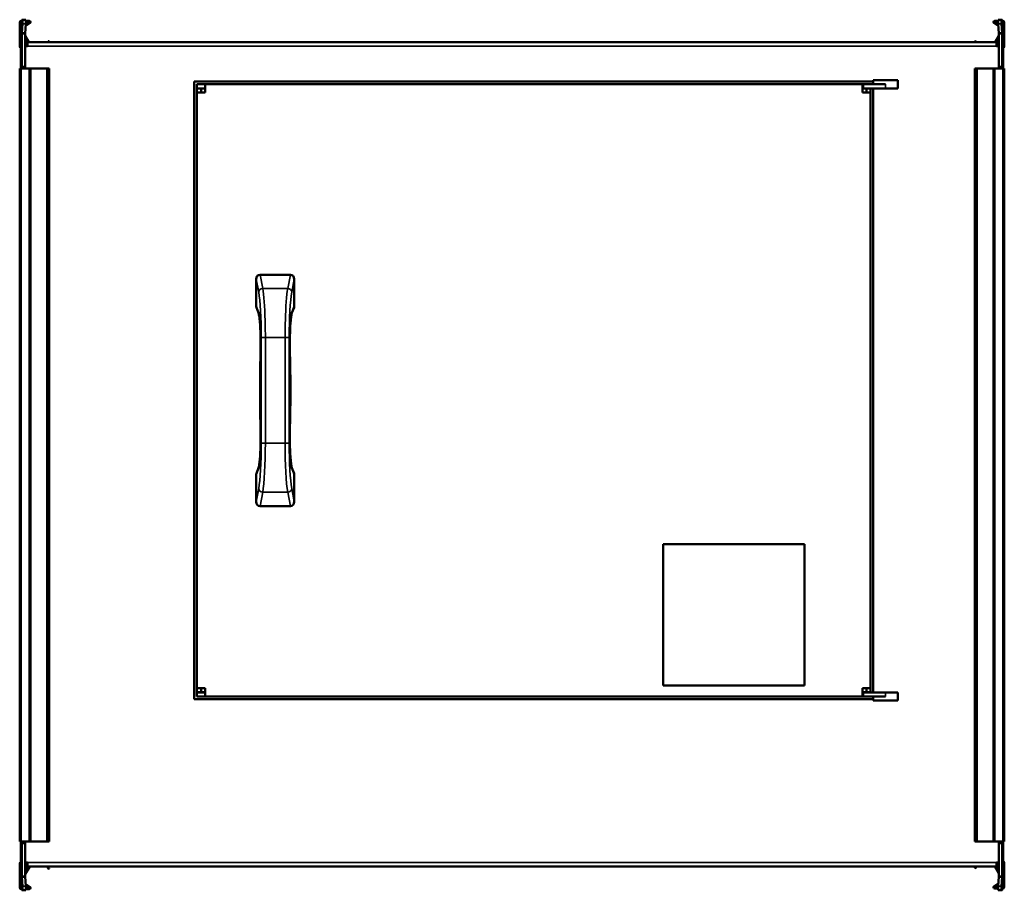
# Model space of a CAD drawing. Header units: millimetres. Extents: x 268 to 992, y 126 to 765.
import ezdxf

# ---------------------------------------------------------------- set-up
doc = ezdxf.new("R2010")
doc.units = ezdxf.units.MM
doc.header["$LTSCALE"] = 3
doc.layers.add('Widoczne (ISO)', color=7, linetype='Continuous', lineweight=50)
doc.layers.add('Widoczne wąskie (ISO)', color=7, linetype='Continuous', lineweight=35)

msp = doc.modelspace()

# ---------------------------------------------------------------- linework, layer by layer
at = {"layer": 'Widoczne (ISO)'}
for p, q in [((268.2, 745.7), (268.2, 763.5)), ((269, 751.9), (269, 763.9)), ((269, 763.9), (269.3, 763.9)), ((269.8, 763.9), (269.3, 763.9)), ((269.4, 764.7), (269.8, 764.7)), ((269.8, 755.33), (269.8, 765.4)), ((269.81, 765.49), (270.24, 765.47)), ((270.24, 762.47), (269.81, 755.56)), ((270.24, 765.47), (272.73, 765.32)), ((271.42, 765.4), (272.3, 765.4)), ((272.3, 755.41), (272.73, 762.32)), ((275.7, 762.83), (272.65, 761.07)), ((272.71, 762.03), (275.3, 763.53)), ((272.8, 764.7), (275.2, 764.7)), ((275.2, 763.9), (272.8, 763.9)), ((984.3, 762.83), (987.35, 761.07)), ((987.29, 762.03), (984.7, 763.53)), ((987.2, 764.7), (984.8, 764.7)), ((984.8, 763.9), (987.2, 763.9)), ((989.76, 765.47), (987.27, 765.32)), ((987.27, 762.32), (987.7, 755.41)), ((987.7, 765.4), (988.58, 765.4)), ((989.76, 765.47), (990.19, 765.49)), ((990.19, 755.56), (989.76, 762.47)), ((990.2, 765.4), (990.2, 755.33)), ((990.6, 764.7), (990.2, 764.7)), ((990.7, 763.9), (990.2, 763.9)), ((991, 763.9), (990.7, 763.9)), ((991, 763.9), (991, 751.9)), ((991.8, 745.7), (991.8, 763.5)), ((269.8, 755.33), (269.8, 731.1)), ((271.2, 755.33), (269.8, 755.33)), ((269.81, 755.56), (271.2, 755.47)), ((271.2, 755.47), (272.3, 755.41)), ((272.3, 755.33), (271.2, 755.33)), ((272.3, 731.11), (272.3, 755.33)), ((272.33, 753.56), (274.96, 749)), ((987.67, 753.56), (985.04, 749)), ((987.7, 755.41), (988.8, 755.47)), ((988.8, 755.33), (987.7, 755.33)), ((987.7, 755.33), (987.7, 731.11)), ((988.8, 755.47), (990.19, 755.56)), ((990.2, 755.33), (988.8, 755.33)), ((990.2, 731.1), (990.2, 755.33)), ((269, 751.4), (269, 751.9)), ((269, 748.34), (269, 751.4)), ((269, 751.4), (269.3, 751.4)), ((269.06, 748.32), (269, 748.34)), ((269, 747.1), (269, 746.5)), ((269.07, 746.5), (269, 746.5)), ((269, 745.5), (269, 746.5)), ((269.07, 745.5), (269, 745.5)), ((269.06, 748.29), (269.06, 748.29)), ((269.72, 751.17), (269.8, 751.39)), ((269.72, 745.5), (269.72, 745.5)), ((274.04, 749), (272.3, 752.01)), ((272.3, 748.9), (273.4, 748.9)), ((273.4, 747.3), (272.3, 747.3)), ((274, 746.5), (272.3, 746.5)), ((274, 746), (274, 749)), ((274, 749), (986, 749)), ((288.87, 749), (289.18, 749.53)), ((289.45, 749.6), (289.8, 749.4)), ((289.87, 749.13), (289.8, 749)), ((970.13, 749.13), (970.2, 749)), ((970.55, 749.6), (970.2, 749.4)), ((971.13, 749), (970.82, 749.53)), ((985.96, 749), (987.7, 752.01)), ((986, 749), (986, 746)), ((987.7, 746.5), (986, 746.5)), ((987.7, 748.9), (986.6, 748.9)), ((986.6, 747.3), (987.7, 747.3)), ((990.28, 751.17), (990.2, 751.39)), ((990.29, 747.3), (990.29, 747.3)), ((991, 751.4), (990.7, 751.4)), ((991, 746.5), (990.93, 746.5)), ((991, 745.5), (990.93, 745.5)), ((991, 748.34), (990.94, 748.32)), ((990.94, 748.29), (990.94, 748.29)), ((991, 751.9), (991, 751.4)), ((991, 751.4), (991, 748.34)), ((991, 747.1), (991, 746.5)), ((991, 745.5), (991, 746.5)), ((269, 744.5), (269, 744.72)), ((269, 741), (269, 744.5)), ((269, 741), (269, 730.9)), ((269.06, 731.1), (269.06, 743.9)), ((990.94, 743.9), (990.94, 731.1)), ((991, 744.5), (991, 744.72)), ((991, 744.5), (991, 741)), ((991, 730.9), (991, 741)), ((269, 730.4), (269, 730.9)), ((269, 730.9), (269.3, 730.9)), ((269.8, 730.9), (269.3, 730.9)), ((269.8, 730.4), (269.8, 731.1)), ((990.2, 731.1), (990.2, 730.4)), ((990.7, 730.9), (990.2, 730.9)), ((991, 730.9), (990.7, 730.9)), ((991, 730.9), (991, 730.4)), ((268.2, 729.5), (268.2, 161.5)), ((269.4, 729.5), (268.2, 729.5)), ((269, 730.4), (269, 729.5)), ((269, 730.4), (269.3, 730.4)), ((269.4, 729.5), (275.2, 729.5)), ((269.8, 730.4), (271.5, 730.4)), ((271.5, 730.41), (271.5, 730.4)), ((271.5, 730.41), (271.6, 730.41)), ((271.5, 729.5), (271.5, 730.4)), ((276.2, 729.5), (275.2, 729.5)), ((276.2, 729.5), (288.06, 729.5)), ((276.2, 729.5), (276.2, 161.5)), ((288.06, 729.5), (288.24, 729.5)), ((288.24, 729.5), (289.18, 729.5)), ((289.45, 729.5), (289.18, 729.5)), ((289.45, 729.5), (289.8, 729.5)), ((289.9, 729.5), (289.8, 729.5)), ((289.9, 729.5), (289.9, 161.5)), ((970.1, 729.5), (970.2, 729.5)), ((970.1, 161.5), (970.1, 729.5)), ((970.55, 729.5), (970.2, 729.5)), ((970.55, 729.5), (970.82, 729.5)), ((971.76, 729.5), (970.82, 729.5)), ((971.94, 729.5), (971.76, 729.5)), ((983.8, 729.5), (971.94, 729.5)), ((983.8, 729.5), (984.8, 729.5)), ((983.8, 161.5), (983.8, 729.5)), ((990.6, 729.5), (984.8, 729.5)), ((988.4, 730.41), (988.5, 730.41)), ((988.5, 730.4), (988.5, 730.41)), ((988.5, 730.4), (990.2, 730.4)), ((988.5, 730.4), (988.5, 729.5)), ((990.6, 729.5), (991.8, 729.5)), ((991, 730.4), (990.7, 730.4)), ((991, 729.5), (991, 730.4)), ((991.8, 161.5), (991.8, 729.5)), ((895.5, 720), (396.5, 720)), ((396.5, 720), (396.5, 266)), ((404.5, 718), (398.5, 718)), ((398.5, 718), (398.5, 715)), ((404.5, 718), (887.5, 718)), ((404.5, 712), (404.5, 718)), ((888, 718), (887.5, 718)), ((887.5, 718), (887.5, 712)), ((888, 718), (904.5, 718)), ((888, 718), (888, 715)), ((895.5, 721), (913.5, 721)), ((895.5, 721), (895.5, 718)), ((913.5, 718), (913.5, 721)), ((913.5, 715), (913.5, 718)), ((404.5, 715), (398.5, 715)), ((398.5, 714.8), (398.5, 712)), ((398.5, 714.8), (401.5, 714.8)), ((404.5, 712), (398.5, 712)), ((398.5, 712), (398.5, 274)), ((401.5, 712), (401.5, 714.8)), ((404.5, 714.8), (401.5, 714.8)), ((887.5, 715), (888, 715)), ((890.5, 714.8), (887.5, 714.8)), ((887.5, 712), (893.5, 712)), ((888, 715), (904.5, 715)), ((890.5, 712), (890.5, 714.8)), ((893.5, 714.8), (890.5, 714.8)), ((893.5, 712), (893.5, 714.8)), ((893.5, 712), (893.5, 274)), ((895.5, 271), (895.5, 715)), ((913.5, 715), (904.5, 715)), ((442, 555.15), (442, 574.81)), ((444.89, 578), (467.11, 578)), ((470, 574.81), (470, 555.15)), ((443.73, 549.95), (442.2, 554.03)), ((469.8, 554.03), (468.27, 549.95)), ((442.2, 431.97), (443.73, 436.05)), ((468.27, 436.05), (469.8, 431.97)), ((442, 411.19), (442, 430.85)), ((470, 430.85), (470, 411.19)), ((467.11, 408), (444.89, 408)), ((741, 380), (845, 380)), ((741, 276), (741, 380)), ((845, 380), (845, 276)), ((845, 276), (741, 276)), ((404.5, 274), (398.5, 274)), ((398.5, 274), (398.5, 271.2)), ((401.5, 271.2), (398.5, 271.2)), ((404.5, 271), (398.5, 271)), ((398.5, 271), (398.5, 268)), ((404.5, 268), (398.5, 268)), ((401.5, 274), (401.5, 271.2)), ((401.5, 271.2), (404.5, 271.2)), ((404.5, 268), (404.5, 274)), ((887.5, 268), (404.5, 268)), ((887.5, 274), (887.5, 268)), ((893.5, 274), (887.5, 274)), ((887.5, 271.2), (890.5, 271.2)), ((887.5, 271), (888, 271)), ((887.5, 268), (888, 268)), ((888, 271), (904.5, 271)), ((888, 268), (888, 271)), ((888, 268), (904.5, 268)), ((890.5, 274), (890.5, 271.2)), ((890.5, 271.2), (893.5, 271.2)), ((893.5, 274), (893.5, 271.2)), ((895.5, 268), (895.5, 265)), ((904.5, 271), (913.5, 271)), ((913.5, 271), (913.5, 268)), ((913.5, 265), (913.5, 268)), ((396.5, 266), (895.5, 266)), ((913.5, 265), (895.5, 265)), ((269.4, 161.5), (268.2, 161.5)), ((269, 161.5), (269, 160.6)), ((269, 160.1), (269, 160.6)), ((269, 160.6), (269.3, 160.6)), ((269, 160.1), (269, 151)), ((269, 160.1), (269.3, 160.1)), ((269.06, 147.1), (269.06, 159.9)), ((269.3, 160.1), (269.8, 160.1)), ((269.4, 161.5), (275.2, 161.5)), ((269.8, 159.9), (269.8, 160.6)), ((271.5, 160.6), (269.8, 160.6)), ((269.8, 159.9), (269.8, 135.67)), ((271.5, 160.6), (271.5, 161.5)), ((271.5, 160.6), (271.5, 160.59)), ((271.6, 160.59), (271.5, 160.59)), ((272.3, 135.67), (272.3, 159.89)), ((276.2, 161.5), (275.2, 161.5)), ((276.2, 161.5), (288.06, 161.5)), ((288.06, 161.5), (288.24, 161.5)), ((288.24, 161.5), (289.18, 161.5)), ((289.45, 161.5), (289.18, 161.5)), ((289.45, 161.5), (289.8, 161.5)), ((289.9, 161.5), (289.8, 161.5)), ((970.1, 161.5), (970.2, 161.5)), ((970.55, 161.5), (970.2, 161.5)), ((970.55, 161.5), (970.82, 161.5)), ((971.76, 161.5), (970.82, 161.5)), ((971.94, 161.5), (971.76, 161.5)), ((983.8, 161.5), (971.94, 161.5)), ((983.8, 161.5), (984.8, 161.5)), ((990.6, 161.5), (984.8, 161.5)), ((987.7, 159.89), (987.7, 135.67)), ((988.5, 160.59), (988.4, 160.59)), ((988.5, 161.5), (988.5, 160.6)), ((990.2, 160.6), (988.5, 160.6)), ((988.5, 160.59), (988.5, 160.6)), ((990.2, 160.6), (990.2, 159.9)), ((990.2, 160.1), (990.7, 160.1)), ((990.2, 135.67), (990.2, 159.9)), ((990.6, 161.5), (991.8, 161.5)), ((991, 160.6), (990.7, 160.6)), ((991, 160.1), (990.7, 160.1)), ((990.94, 159.9), (990.94, 147.1)), ((991, 160.6), (991, 161.5)), ((991, 160.6), (991, 160.1)), ((991, 151), (991, 160.1)), ((268.2, 145.3), (268.2, 127.5)), ((269, 146.5), (269, 151)), ((269, 146.5), (269, 146.28)), ((269, 145.5), (269.07, 145.5)), ((269, 145.5), (269, 144.5)), ((272.3, 145.5), (274, 145.5)), ((274, 143), (274, 146)), ((986, 146), (986, 143)), ((987.7, 146), (986, 146)), ((986, 145.5), (987.7, 145.5)), ((990.28, 145.5), (990.28, 145.5)), ((990.93, 145.5), (991, 145.5)), ((991, 151), (991, 146.78)), ((991, 145.5), (991, 145.8)), ((991, 145.5), (991, 144.5)), ((991.8, 145.8), (991.8, 128)), ((269, 144.5), (269.07, 144.5)), ((269, 143.9), (269, 144.5)), ((269, 142.66), (269.06, 142.68)), ((269, 139.6), (269, 142.66)), ((269, 139.1), (269, 139.6)), ((269, 139.6), (269.3, 139.6)), ((269, 127.1), (269, 139.1)), ((269.06, 142.71), (269.06, 142.71)), ((269.71, 143.7), (269.71, 143.7)), ((269.72, 139.83), (269.8, 139.61)), ((272.3, 144.5), (274, 144.5)), ((273.4, 143.7), (272.3, 143.7)), ((274.61, 143), (272.3, 138.99)), ((272.3, 142.1), (273.4, 142.1)), ((272.33, 137.44), (275.54, 143)), ((986, 143), (274, 143)), ((288.29, 143), (289.18, 141.47)), ((289.87, 141.87), (289.22, 143)), ((289.45, 141.4), (289.8, 141.6)), ((970.13, 142.37), (970.49, 143)), ((970.55, 141.9), (970.2, 142.1)), ((971.42, 143), (970.82, 141.97)), ((987.67, 137.94), (984.75, 143)), ((985.68, 143), (987.7, 139.49)), ((986, 144.5), (987.7, 144.5)), ((986.6, 144.2), (987.7, 144.2)), ((987.7, 142.6), (986.6, 142.6)), ((990.28, 139.83), (990.2, 139.61)), ((991, 139.6), (990.7, 139.6)), ((990.93, 144.5), (991, 144.5)), ((990.94, 142.71), (990.94, 142.71)), ((990.94, 142.68), (991, 142.66)), ((991, 144.4), (991, 144.5)), ((991, 142.66), (991, 139.6)), ((991, 139.6), (991, 139.1)), ((991, 139.1), (991, 127.1)), ((269.8, 125.6), (269.8, 135.67)), ((269.8, 135.67), (271.2, 135.67)), ((271.2, 135.53), (269.81, 135.44)), ((269.81, 135.44), (270.24, 128.53)), ((271.2, 135.67), (272.3, 135.67)), ((272.3, 135.59), (271.2, 135.53)), ((272.73, 128.68), (272.3, 135.59)), ((984.3, 128.67), (987.38, 130.45)), ((987.7, 135.59), (987.27, 128.68)), ((987.7, 135.67), (988.8, 135.67)), ((988.8, 135.53), (987.7, 135.59)), ((988.8, 135.67), (990.2, 135.67)), ((990.19, 135.44), (988.8, 135.53)), ((989.76, 128.53), (990.19, 135.44)), ((990.2, 135.67), (990.2, 125.6)), ((269, 127.1), (269.3, 127.1)), ((269.3, 127.1), (269.8, 127.1)), ((269.4, 126.3), (269.8, 126.3)), ((270.24, 125.53), (269.81, 125.51)), ((270.24, 125.53), (272.73, 125.68)), ((272.3, 125.6), (271.42, 125.6)), ((275.7, 128.17), (272.65, 129.93)), ((272.71, 128.97), (275.3, 127.47)), ((275.2, 127.1), (272.8, 127.1)), ((272.8, 126.3), (275.2, 126.3)), ((987.32, 129.49), (984.7, 127.97)), ((984.8, 127.6), (987.22, 127.6)), ((987.2, 126.8), (984.8, 126.8)), ((989.76, 125.53), (987.27, 125.68)), ((988.58, 125.6), (987.7, 125.6)), ((990.19, 125.51), (989.76, 125.53)), ((990.2, 127.1), (990.7, 127.1)), ((990.6, 126.8), (990.2, 126.8)), ((991, 127.1), (990.7, 127.1))]:
    msp.add_line(p, q, dxfattribs=at)
for centre, radius, start, end in [((269.4, 763.5), 1.2, 90, 180), ((275.2, 763.7), 1, 300, 90), ((275.2, 763.7), 0.2, 300, 90), ((984.8, 763.7), 1, 90, 240), ((984.8, 763.7), 0.2, 90, 240), ((990.6, 763.5), 1.2, 0, 90), ((272.5, 753.66), 0.2, 180, 210), ((987.5, 753.66), 0.2, 330, 0), ((269.2, 745.7), 1, 180, 262.13121), ((269.2, 747.1), 0.2, 128.82923, 180), ((281, 747.06), 12, 160, 174.13746), ((269.3, 751.9), 0.5, 270, 0), ((274, 741), 5, 90, 109.87687), ((273.4, 748.1), 0.8, 41.40962, 90), ((273.4, 748.1), 0.8, 270, 318.59038), ((289.35, 749.43), 0.2, 60, 150), ((289.7, 749.23), 0.2, 330, 60), ((970.3, 749.23), 0.2, 120, 210), ((970.65, 749.43), 0.2, 30, 120), ((986.6, 748.1), 0.8, 90, 138.59038), ((986.6, 748.1), 0.8, 221.40962, 270), ((986, 741), 5, 70.12313, 90), ((990.7, 751.9), 0.5, 180, 270), ((979, 747.06), 12, 5.86254, 20), ((990.8, 747.1), 0.2, 0, 51.14452), ((990.8, 745.7), 1, 277.86944, 0), ((274, 741), 5, 171.26209, 180), ((986, 741), 5, 0, 8.73791), ((269.3, 730.9), 0.5, 270, 0), ((271.6, 731.11), 0.7, 359.18146, 0), ((988.4, 731.11), 0.7, 180, 180.81854), ((990.7, 730.9), 0.5, 180, 270), ((269.3, 160.1), 0.5, 0, 90), ((271.6, 159.89), 0.7, 0, 0.81854), ((988.4, 159.89), 0.7, 179.18146, 180), ((990.7, 160.1), 0.5, 90, 180), ((269.2, 145.3), 1, 97.86944, 180), ((274, 151), 5, 180, 188.73791), ((274, 151), 5, 250.12313, 270), ((986, 151), 5, 270, 289.87687), ((990.8, 145.8), 0.2, 0, 47.86028), ((986, 151), 5, 351.26209, 0), ((990.8, 145.8), 1, 0, 81.89113), ((269.2, 143.9), 0.2, 180, 231.14452), ((281, 143.94), 12, 185.86254, 200), ((269.3, 139.1), 0.5, 0, 90), ((273.4, 142.9), 0.8, 41.40962, 90), ((273.4, 142.9), 0.8, 270, 7.18076), ((289.35, 141.57), 0.2, 210, 300), ((289.7, 141.77), 0.2, 300, 30), ((970.3, 142.27), 0.2, 150, 240), ((970.65, 142.07), 0.2, 240, 330), ((986.6, 143.4), 0.8, 210, 270), ((986.6, 143.4), 0.8, 90, 138.59038), ((987.5, 137.84), 0.2, 0, 30), ((990.7, 139.1), 0.5, 90, 180), ((979, 143.94), 12, 340, 354.13746), ((990.8, 144.4), 0.2, 309.01238, 0), ((272.5, 137.34), 0.2, 150, 180), ((269.4, 127.5), 1.2, 180, 270), ((275.2, 127.3), 1, 270, 60), ((275.2, 127.3), 0.2, 270, 60), ((984.8, 127.8), 1, 120, 270), ((984.8, 127.8), 0.2, 120, 270), ((990.6, 128), 1.2, 270, 0)]:
    msp.add_arc(centre, radius, start, end, dxfattribs=at)
for centre, major_axis, ratio, start_param, end_param in [((270.05, 762.48), (0.19, 2.99), 0.061628, 4.714295, 6.285092), ((272.54, 762.32), (0.19, 2.99), 0.061628, 4.714295, 6.283185), ((987.46, 762.32), (-0.19, 2.99), 0.061628, 0, 1.56889), ((989.95, 762.48), (-0.19, 2.99), 0.061628, 6.281279, 7.852075), ((445.01, 574.68), (-0.62, 3.28), 0.899459, 6.113507, 7.645297), ((466.99, 574.68), (0.62, 3.28), 0.899459, 4.921073, 6.452863), ((445.01, 555.09), (1.09, -2.9), 0.968079, 4.342822, 4.712389), ((446.54, 551.01), (-2.81, -1.05), 0.968079, 0, 0.00043), ((465.46, 551.01), (2.81, -1.05), 0.968079, 6.282755, 6.283186), ((466.99, 555.09), (-1.09, -2.9), 0.968079, 1.570796, 1.940363), ((448.18, 519.21), (-3, 0.08), 0.296252, 0.001016, 0.005219), ((463.82, 519.21), (3, 0.08), 0.296252, 6.277966, 6.28217), ((448.18, 466.79), (-3, -0.08), 0.296252, 6.277966, 6.28217), ((463.82, 466.79), (3, -0.08), 0.296252, 0.001016, 0.005219), ((446.54, 434.99), (-2.81, 1.05), 0.968079, 6.282755, 6.283186), ((465.46, 434.99), (2.81, 1.05), 0.968079, 0, 0.00043), ((445.01, 430.91), (1.09, 2.9), 0.968079, 1.570796, 1.940363), ((466.99, 430.91), (-1.09, 2.9), 0.968079, 4.342822, 4.712389), ((445.01, 411.32), (-0.62, -3.28), 0.899459, 4.921073, 6.452863), ((466.99, 411.32), (0.62, -3.28), 0.899459, 6.113507, 7.645297), ((270.05, 128.52), (0.19, -2.99), 0.061628, 6.281279, 7.852075), ((272.54, 128.68), (0.19, -2.99), 0.061628, 0, 1.56889), ((987.46, 128.68), (-0.19, -2.99), 0.061628, 4.714295, 6.283185), ((989.95, 128.52), (-0.19, -2.99), 0.061628, 4.714295, 6.285092)]:
    msp.add_ellipse(centre, major_axis=major_axis, ratio=ratio, start_param=start_param, end_param=end_param, dxfattribs=at)
for points, knots in [([(269.81, 765.49), (269.81, 765.47), (269.8, 765.46), (269.8, 765.43), (269.8, 765.41), (269.8, 765.4)], [0, 0, 0, 0, 0.01249515, 0.01249515, 0.0249903, 0.0249903, 0.0249903, 0.0249903]), ([(272.3, 765.4), (272.3, 765.4), (272.3, 765.39), (272.3, 765.39), (272.3, 765.39), (272.3, 765.38), (272.3, 765.38), (272.3, 765.38), (272.3, 765.37), (272.3, 765.37), (272.3, 765.37), (272.3, 765.36), (272.3, 765.36), (272.3, 765.36), (272.3, 765.35), (272.3, 765.35), (272.3, 765.35), (272.3, 765.35), (272.3, 765.35)], [0, 0, 0, 0, 0.001501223, 0.001501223, 0.001501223, 0.00300249, 0.00300249, 0.00300249, 0.004503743, 0.004503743, 0.004503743, 0.006004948, 0.006004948, 0.006004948, 0.007506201, 0.007506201, 0.007506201, 0.00845921, 0.00845921, 0.00845921, 0.00845921]), ([(987.7, 765.35), (987.7, 765.35), (987.7, 765.35), (987.7, 765.35), (987.7, 765.35), (987.7, 765.36), (987.7, 765.36), (987.7, 765.36), (987.7, 765.37), (987.7, 765.37), (987.7, 765.37), (987.7, 765.38), (987.7, 765.38), (987.7, 765.38), (987.7, 765.39), (987.7, 765.39), (987.7, 765.39), (987.7, 765.4), (987.7, 765.4)], [0.002049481, 0.002049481, 0.002049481, 0.002049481, 0.00300249, 0.00300249, 0.00300249, 0.004503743, 0.004503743, 0.004503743, 0.006004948, 0.006004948, 0.006004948, 0.007506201, 0.007506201, 0.007506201, 0.009007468, 0.009007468, 0.009007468, 0.010508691, 0.010508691, 0.010508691, 0.010508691]), ([(990.2, 765.4), (990.2, 765.41), (990.2, 765.43), (990.2, 765.46), (990.19, 765.47), (990.19, 765.49)], [0, 0, 0, 0, 0.01249515, 0.01249515, 0.0249903, 0.0249903, 0.0249903, 0.0249903]), ([(269.8, 755.33), (269.8, 755.37), (269.8, 755.4), (269.8, 755.48), (269.81, 755.52), (269.81, 755.56)], [0, 0, 0, 0, 0.01249515, 0.01249515, 0.0249903, 0.0249903, 0.0249903, 0.0249903]), ([(272.3, 755.41), (272.3, 755.4), (272.3, 755.4), (272.3, 755.39), (272.3, 755.39), (272.3, 755.39), (272.3, 755.38), (272.3, 755.38), (272.3, 755.38), (272.3, 755.37), (272.3, 755.37), (272.3, 755.36), (272.3, 755.36), (272.3, 755.36), (272.3, 755.35), (272.3, 755.35), (272.3, 755.35), (272.3, 755.34), (272.3, 755.34), (272.3, 755.33), (272.3, 755.33), (272.3, 755.33)], [0, 0, 0, 0, 0.00150122, 0.00150122, 0.00150122, 0.00300249, 0.00300249, 0.00300249, 0.00450374, 0.00450374, 0.00450374, 0.00600495, 0.00600495, 0.00600495, 0.0075062, 0.0075062, 0.0075062, 0.00900747, 0.00900747, 0.00900747, 0.01050869, 0.01050869, 0.01050869, 0.01050869]), ([(987.7, 755.33), (987.7, 755.33), (987.7, 755.33), (987.7, 755.34), (987.7, 755.34), (987.7, 755.35), (987.7, 755.35), (987.7, 755.35), (987.7, 755.36), (987.7, 755.36), (987.7, 755.36), (987.7, 755.37), (987.7, 755.37), (987.7, 755.38), (987.7, 755.38), (987.7, 755.38), (987.7, 755.39), (987.7, 755.39), (987.7, 755.39), (987.7, 755.4), (987.7, 755.4), (987.7, 755.41)], [0, 0, 0, 0, 0.00150122, 0.00150122, 0.00150122, 0.00300249, 0.00300249, 0.00300249, 0.00450374, 0.00450374, 0.00450374, 0.00600495, 0.00600495, 0.00600495, 0.0075062, 0.0075062, 0.0075062, 0.00900747, 0.00900747, 0.00900747, 0.01050869, 0.01050869, 0.01050869, 0.01050869]), ([(990.19, 755.56), (990.19, 755.52), (990.2, 755.48), (990.2, 755.4), (990.2, 755.37), (990.2, 755.33)], [0, 0, 0, 0, 0.01249515, 0.01249515, 0.0249903, 0.0249903, 0.0249903, 0.0249903]), ([(269.06, 748.29), (269.06, 748.29), (269.06, 748.29), (269.06, 748.29), (269.06, 748.29), (269.06, 748.28)], [0.00000127, 0.00000127, 0.00000127, 0.00000127, 0.0077936, 0.0077936, 0.01558592, 0.01558592, 0.01558592, 0.01558592]), ([(269.06, 748.28), (269.07, 748.26), (269.07, 748.16), (269.07, 747.79), (269.07, 747.5), (269.07, 746.79), (269.07, 746.37), (269.07, 745.48), (269.07, 745.02), (269.06, 744.56)], [0.0000002, 0.0000002, 0.0000002, 0.0000002, 0.138614, 0.138614, 0.2902546, 0.2902546, 0.4411619, 0.4411619, 0.5810662, 0.5810662, 0.5810662, 0.5810662]), ([(990.94, 744.56), (990.93, 745.02), (990.93, 745.47), (990.93, 746.36), (990.93, 746.79), (990.93, 747.5), (990.93, 747.78), (990.93, 748.16), (990.93, 748.26), (990.94, 748.28)], [0.0000002, 0.0000002, 0.0000002, 0.0000002, 0.138614, 0.138614, 0.2902546, 0.2902546, 0.4411619, 0.4411619, 0.5810662, 0.5810662, 0.5810662, 0.5810662]), ([(990.94, 748.29), (990.94, 748.29), (990.94, 748.29), (990.94, 748.29), (990.94, 748.29), (990.94, 748.28)], [-0.01558465, -0.01558465, -0.01558465, -0.01558465, -0.00779233, -0.00779233, 0, 0, 0, 0]), ([(269.06, 744.4), (269.06, 744.43), (269.06, 744.45), (269.06, 744.5), (269.06, 744.53), (269.06, 744.56)], [-0.01558465, -0.01558465, -0.01558465, -0.01558465, -0.00779233, -0.00779233, 0, 0, 0, 0]), ([(269.06, 743.9), (269.06, 743.98), (269.06, 744.07), (269.06, 744.23), (269.06, 744.32), (269.06, 744.4)], [0, 0, 0, 0, 0.02497584, 0.02497584, 0.04995141, 0.04995141, 0.04995141, 0.04995141]), ([(990.94, 744.4), (990.94, 744.43), (990.94, 744.45), (990.94, 744.5), (990.94, 744.53), (990.94, 744.56)], [0.00000127, 0.00000127, 0.00000127, 0.00000127, 0.0077936, 0.0077936, 0.01558592, 0.01558592, 0.01558592, 0.01558592]), ([(990.94, 744.4), (990.94, 744.32), (990.94, 744.23), (990.94, 744.07), (990.94, 743.98), (990.94, 743.9)], [0.00000127, 0.00000127, 0.00000127, 0.00000127, 0.02497637, 0.02497637, 0.04995171, 0.04995171, 0.04995171, 0.04995171]), ([(271.6, 730.41), (271.62, 730.41), (271.63, 730.41), (271.66, 730.41), (271.67, 730.41), (271.71, 730.42), (271.73, 730.42), (271.8, 730.44), (271.85, 730.45), (271.98, 730.52), (272.08, 730.58), (272.2, 730.74), (272.24, 730.81), (272.28, 730.94), (272.29, 730.98), (272.3, 731.05), (272.3, 731.08), (272.3, 731.1)], [0.5164602, 0.5164602, 0.5164602, 0.5164602, 0.521665, 0.521665, 0.5268699, 0.5268699, 0.5372796, 0.5372796, 0.558099, 0.558099, 0.5997379, 0.5997379, 0.6260553, 0.6260553, 0.6392139, 0.6392139, 0.6464865, 0.6464865, 0.6464865, 0.6464865]), ([(987.7, 731.1), (987.7, 731.08), (987.7, 731.05), (987.71, 730.98), (987.72, 730.94), (987.76, 730.81), (987.8, 730.74), (987.92, 730.58), (988.02, 730.52), (988.15, 730.45), (988.2, 730.44), (988.27, 730.42), (988.29, 730.42), (988.33, 730.41), (988.34, 730.41), (988.37, 730.41), (988.38, 730.41), (988.4, 730.41)], [0.902894, 0.902894, 0.902894, 0.902894, 0.9101665, 0.9101665, 0.9233252, 0.9233252, 0.9496425, 0.9496425, 0.9912814, 0.9912814, 1.0121009, 1.0121009, 1.0225106, 1.0225106, 1.0277154, 1.0277154, 1.0329203, 1.0329203, 1.0329203, 1.0329203]), ([(445.18, 519.29), (445.25, 521.76), (445.29, 524.38), (445.28, 529.57), (445.24, 532.19), (445.09, 537.09), (444.98, 539.42), (444.7, 543.52), (444.53, 545.33), (444.16, 548.14), (443.95, 549.23), (443.78, 549.83), (443.75, 549.91), (443.73, 549.95)], [0, 0, 0, 0, 0.77569, 0.77569, 1.555437, 1.555437, 2.330247, 2.330247, 3.103719, 3.103719, 3.858164, 3.858164, 4.021776, 4.021776, 4.021776, 4.021776]), ([(468.27, 549.95), (468.23, 549.87), (468.15, 549.61), (467.97, 548.79), (467.85, 548.14), (467.58, 546.24), (467.43, 544.83), (467.15, 541.43), (467.02, 539.35), (466.83, 534.81), (466.76, 532.27), (466.7, 527.15), (466.71, 524.5), (466.77, 521.06), (466.79, 520.17), (466.82, 519.29)], [0, 0, 0, 0, 0.347779, 0.347779, 0.805973, 0.805973, 1.466165, 1.466165, 2.202016, 2.202016, 2.975555, 2.975555, 3.751447, 3.751447, 4.026374, 4.026374, 4.026374, 4.026374]), ([(443.73, 436.05), (443.77, 436.14), (443.85, 436.42), (444.05, 437.29), (444.17, 437.98), (444.44, 439.94), (444.59, 441.37), (444.87, 444.82), (445, 446.96), (445.18, 451.55), (445.25, 454.07), (445.3, 459.18), (445.29, 461.83), (445.22, 465.16), (445.21, 465.94), (445.18, 466.71)], [0, 0, 0, 0, 0.36466, 0.36466, 0.838696, 0.838696, 1.493614, 1.493614, 2.241887, 2.241887, 3.007999, 3.007999, 3.784601, 3.784601, 4.026286, 4.026286, 4.026286, 4.026286]), ([(466.82, 466.71), (466.75, 464.24), (466.71, 461.61), (466.72, 456.43), (466.76, 453.8), (466.91, 448.91), (467.02, 446.58), (467.3, 442.48), (467.47, 440.66), (467.84, 437.86), (468.05, 436.79), (468.22, 436.17), (468.25, 436.09), (468.27, 436.05)], [0, 0, 0, 0, 0.775988, 0.775988, 1.555919, 1.555919, 2.329468, 2.329468, 3.105971, 3.105971, 3.853527, 3.853527, 4.021741, 4.021741, 4.021741, 4.021741]), ([(272.3, 159.9), (272.3, 159.92), (272.3, 159.95), (272.29, 160.02), (272.28, 160.06), (272.24, 160.19), (272.2, 160.26), (272.08, 160.42), (271.98, 160.48), (271.85, 160.55), (271.8, 160.56), (271.73, 160.58), (271.71, 160.58), (271.67, 160.59), (271.66, 160.59), (271.63, 160.59), (271.62, 160.59), (271.6, 160.59)], [0.902894, 0.902894, 0.902894, 0.902894, 0.9101665, 0.9101665, 0.9233252, 0.9233252, 0.9496425, 0.9496425, 0.9912814, 0.9912814, 1.0121009, 1.0121009, 1.0225106, 1.0225106, 1.0277154, 1.0277154, 1.0329203, 1.0329203, 1.0329203, 1.0329203]), ([(988.4, 160.59), (988.38, 160.59), (988.37, 160.59), (988.34, 160.59), (988.33, 160.59), (988.29, 160.58), (988.27, 160.58), (988.2, 160.56), (988.15, 160.55), (988.02, 160.48), (987.92, 160.42), (987.8, 160.26), (987.76, 160.19), (987.72, 160.06), (987.71, 160.02), (987.7, 159.95), (987.7, 159.92), (987.7, 159.9)], [0.5164602, 0.5164602, 0.5164602, 0.5164602, 0.521665, 0.521665, 0.5268699, 0.5268699, 0.5372796, 0.5372796, 0.558099, 0.558099, 0.5997379, 0.5997379, 0.6260553, 0.6260553, 0.6392139, 0.6392139, 0.6464865, 0.6464865, 0.6464865, 0.6464865]), ([(269.06, 146.6), (269.06, 146.68), (269.06, 146.77), (269.06, 146.93), (269.06, 147.02), (269.06, 147.1)], [0.00000127, 0.00000127, 0.00000127, 0.00000127, 0.02497637, 0.02497637, 0.04995171, 0.04995171, 0.04995171, 0.04995171]), ([(269.06, 146.6), (269.06, 146.57), (269.06, 146.55), (269.06, 146.5), (269.06, 146.47), (269.06, 146.44)], [0.00000127, 0.00000127, 0.00000127, 0.00000127, 0.0077936, 0.0077936, 0.01558592, 0.01558592, 0.01558592, 0.01558592]), ([(269.06, 146.44), (269.07, 145.98), (269.07, 145.53), (269.07, 144.64), (269.07, 144.21), (269.07, 143.5), (269.07, 143.22), (269.07, 142.84), (269.07, 142.74), (269.06, 142.72)], [0.0000002, 0.0000002, 0.0000002, 0.0000002, 0.138614, 0.138614, 0.2902546, 0.2902546, 0.4411619, 0.4411619, 0.5810662, 0.5810662, 0.5810662, 0.5810662]), ([(990.94, 142.72), (990.93, 142.74), (990.93, 142.84), (990.93, 143.21), (990.93, 143.5), (990.93, 144.21), (990.93, 144.63), (990.93, 145.52), (990.93, 145.98), (990.94, 146.44)], [0.0000002, 0.0000002, 0.0000002, 0.0000002, 0.138614, 0.138614, 0.2902546, 0.2902546, 0.4411619, 0.4411619, 0.5810662, 0.5810662, 0.5810662, 0.5810662]), ([(990.94, 147.1), (990.94, 147.02), (990.94, 146.93), (990.94, 146.77), (990.94, 146.68), (990.94, 146.6)], [0, 0, 0, 0, 0.02497584, 0.02497584, 0.04995141, 0.04995141, 0.04995141, 0.04995141]), ([(990.94, 146.6), (990.94, 146.57), (990.94, 146.55), (990.94, 146.5), (990.94, 146.47), (990.94, 146.44)], [-0.01558465, -0.01558465, -0.01558465, -0.01558465, -0.00779233, -0.00779233, 0, 0, 0, 0]), ([(269.06, 142.71), (269.06, 142.71), (269.06, 142.71), (269.06, 142.71), (269.06, 142.71), (269.06, 142.72)], [-0.01558465, -0.01558465, -0.01558465, -0.01558465, -0.00779233, -0.00779233, 0, 0, 0, 0]), ([(990.94, 142.71), (990.94, 142.71), (990.94, 142.71), (990.94, 142.71), (990.94, 142.71), (990.94, 142.72)], [0.00000127, 0.00000127, 0.00000127, 0.00000127, 0.0077936, 0.0077936, 0.01558592, 0.01558592, 0.01558592, 0.01558592]), ([(269.81, 135.44), (269.81, 135.48), (269.8, 135.52), (269.8, 135.6), (269.8, 135.63), (269.8, 135.67)], [0, 0, 0, 0, 0.01249515, 0.01249515, 0.0249903, 0.0249903, 0.0249903, 0.0249903]), ([(272.3, 135.67), (272.3, 135.67), (272.3, 135.67), (272.3, 135.66), (272.3, 135.66), (272.3, 135.65), (272.3, 135.65), (272.3, 135.65), (272.3, 135.64), (272.3, 135.64), (272.3, 135.64), (272.3, 135.63), (272.3, 135.63), (272.3, 135.62), (272.3, 135.62), (272.3, 135.62), (272.3, 135.61), (272.3, 135.61), (272.3, 135.61), (272.3, 135.6), (272.3, 135.6), (272.3, 135.59)], [0, 0, 0, 0, 0.00150122, 0.00150122, 0.00150122, 0.00300249, 0.00300249, 0.00300249, 0.00450374, 0.00450374, 0.00450374, 0.00600495, 0.00600495, 0.00600495, 0.0075062, 0.0075062, 0.0075062, 0.00900747, 0.00900747, 0.00900747, 0.01050869, 0.01050869, 0.01050869, 0.01050869]), ([(987.7, 135.59), (987.7, 135.6), (987.7, 135.6), (987.7, 135.61), (987.7, 135.61), (987.7, 135.61), (987.7, 135.62), (987.7, 135.62), (987.7, 135.62), (987.7, 135.63), (987.7, 135.63), (987.7, 135.64), (987.7, 135.64), (987.7, 135.64), (987.7, 135.65), (987.7, 135.65), (987.7, 135.65), (987.7, 135.66), (987.7, 135.66), (987.7, 135.67), (987.7, 135.67), (987.7, 135.67)], [0, 0, 0, 0, 0.00150122, 0.00150122, 0.00150122, 0.00300249, 0.00300249, 0.00300249, 0.00450374, 0.00450374, 0.00450374, 0.00600495, 0.00600495, 0.00600495, 0.0075062, 0.0075062, 0.0075062, 0.00900747, 0.00900747, 0.00900747, 0.01050869, 0.01050869, 0.01050869, 0.01050869]), ([(990.2, 135.67), (990.2, 135.63), (990.2, 135.6), (990.2, 135.52), (990.19, 135.48), (990.19, 135.44)], [0, 0, 0, 0, 0.01249515, 0.01249515, 0.0249903, 0.0249903, 0.0249903, 0.0249903]), ([(269.8, 125.6), (269.8, 125.59), (269.8, 125.57), (269.8, 125.54), (269.81, 125.53), (269.81, 125.51)], [0, 0, 0, 0, 0.01249515, 0.01249515, 0.0249903, 0.0249903, 0.0249903, 0.0249903]), ([(272.3, 125.65), (272.3, 125.65), (272.3, 125.65), (272.3, 125.65), (272.3, 125.65), (272.3, 125.64), (272.3, 125.64), (272.3, 125.64), (272.3, 125.63), (272.3, 125.63), (272.3, 125.63), (272.3, 125.62), (272.3, 125.62), (272.3, 125.62), (272.3, 125.61), (272.3, 125.61), (272.3, 125.61), (272.3, 125.6), (272.3, 125.6)], [0.002049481, 0.002049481, 0.002049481, 0.002049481, 0.00300249, 0.00300249, 0.00300249, 0.004503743, 0.004503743, 0.004503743, 0.006004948, 0.006004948, 0.006004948, 0.007506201, 0.007506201, 0.007506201, 0.009007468, 0.009007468, 0.009007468, 0.010508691, 0.010508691, 0.010508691, 0.010508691]), ([(987.7, 125.6), (987.7, 125.6), (987.7, 125.61), (987.7, 125.61), (987.7, 125.61), (987.7, 125.62), (987.7, 125.62), (987.7, 125.62), (987.7, 125.63), (987.7, 125.63), (987.7, 125.63), (987.7, 125.64), (987.7, 125.64), (987.7, 125.64), (987.7, 125.65), (987.7, 125.65), (987.7, 125.65), (987.7, 125.65), (987.7, 125.65)], [0, 0, 0, 0, 0.001501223, 0.001501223, 0.001501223, 0.00300249, 0.00300249, 0.00300249, 0.004503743, 0.004503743, 0.004503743, 0.006004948, 0.006004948, 0.006004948, 0.007506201, 0.007506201, 0.007506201, 0.00845921, 0.00845921, 0.00845921, 0.00845921]), ([(990.19, 125.51), (990.19, 125.53), (990.2, 125.54), (990.2, 125.57), (990.2, 125.59), (990.2, 125.6)], [0, 0, 0, 0, 0.01249515, 0.01249515, 0.0249903, 0.0249903, 0.0249903, 0.0249903])]:
    msp.add_open_spline(points, degree=3, knots=knots, dxfattribs=at)
for points in [[(269.07, 747.15), (269.07, 747.18), (269.07, 747.22), (269.07, 747.26)], [(990.93, 747.15), (990.93, 746.95), (990.93, 746.73), (990.93, 746.5)], [(269.06, 730.9), (269.06, 730.97), (269.06, 731.03), (269.06, 731.1)], [(990.94, 731.1), (990.94, 731.03), (990.94, 730.97), (990.94, 730.9)], [(444.83, 493), (444.83, 501.86), (444.95, 510.83), (445.18, 519.29)], [(466.82, 519.29), (467.05, 510.83), (467.17, 501.86), (467.17, 493)], [(445.18, 466.71), (444.95, 475.17), (444.83, 484.14), (444.83, 493)], [(467.17, 493), (467.17, 484.14), (467.05, 475.17), (466.82, 466.71)], [(269.06, 159.9), (269.06, 159.97), (269.06, 160.03), (269.06, 160.1)], [(990.94, 160.1), (990.94, 160.03), (990.94, 159.97), (990.94, 159.9)], [(269.07, 143.85), (269.07, 144.05), (269.07, 144.27), (269.07, 144.5)]]:
    msp.add_open_spline(points, degree=3, dxfattribs=at)
at = {"layer": 'Widoczne wąskie (ISO)'}
for p, q in [((269.3, 763.9), (269.3, 751.9)), ((269.81, 765.49), (269.81, 755.56)), ((270.24, 765.47), (270.24, 765.47)), ((270.24, 762.47), (272.73, 762.32)), ((989.76, 762.47), (987.27, 762.32)), ((989.76, 765.47), (989.76, 765.47)), ((990.19, 755.56), (990.19, 765.49)), ((990.7, 751.9), (990.7, 763.9)), ((269, 751.9), (269.3, 751.9)), ((269.3, 751.9), (269.8, 751.9)), ((269.3, 751.9), (269.3, 751.4)), ((269.63, 750.9), (269.63, 750.9)), ((986, 746), (274, 746)), ((990.2, 751.9), (990.7, 751.9)), ((990.37, 750.9), (990.37, 750.9)), ((990.7, 751.4), (990.7, 751.9)), ((991, 751.9), (990.7, 751.9)), ((269.72, 743.9), (269.06, 743.9)), ((269.72, 730.9), (269.72, 743.9)), ((269.72, 743.9), (269.8, 743.9)), ((990.28, 743.9), (990.2, 743.9)), ((990.94, 743.9), (990.28, 743.9)), ((990.28, 743.9), (990.28, 730.9)), ((269.3, 730.9), (269.3, 730.4)), ((272.3, 731.1), (269.8, 731.1)), ((990.2, 731.1), (987.7, 731.1)), ((990.7, 730.4), (990.7, 730.9)), ((269.4, 729.5), (269.4, 161.5)), ((271.2, 730.4), (271.2, 729.5)), ((275.2, 729.5), (275.2, 161.5)), ((288.06, 729.5), (288.06, 161.5)), ((288.24, 729.5), (288.24, 161.5)), ((289.18, 729.5), (289.18, 161.5)), ((289.45, 729.5), (289.45, 161.5)), ((289.8, 729.5), (289.8, 161.5)), ((970.2, 161.5), (970.2, 729.5)), ((970.55, 161.5), (970.55, 729.5)), ((970.82, 161.5), (970.82, 729.5)), ((971.76, 161.5), (971.76, 729.5)), ((971.94, 161.5), (971.94, 729.5)), ((984.8, 161.5), (984.8, 729.5)), ((988.8, 729.5), (988.8, 730.4)), ((990.6, 161.5), (990.6, 729.5)), ((904.5, 718), (904.5, 715)), ((442, 574.81), (443.84, 565.16)), ((446.82, 567.87), (444.89, 578)), ((467.11, 578), (465.18, 567.87)), ((468.16, 565.16), (470, 574.81)), ((465.18, 567.87), (446.82, 567.87)), ((443.56, 551.01), (442, 555.15)), ((470, 555.15), (468.44, 551.01)), ((445.75, 531.77), (445.75, 454.23)), ((445.91, 531.77), (445.75, 531.77)), ((448.74, 531.77), (445.91, 531.77)), ((463.26, 531.77), (448.74, 531.77)), ((448.74, 454.23), (448.74, 531.77)), ((463.26, 531.77), (463.26, 454.23)), ((466.09, 531.77), (463.26, 531.77)), ((466.25, 531.77), (466.09, 531.77)), ((466.25, 454.23), (466.25, 531.77)), ((444.84, 493), (444.83, 493)), ((467.17, 493), (467.16, 493)), ((445.91, 454.23), (445.75, 454.23)), ((448.74, 454.23), (445.91, 454.23)), ((463.26, 454.23), (448.74, 454.23)), ((466.09, 454.23), (463.26, 454.23)), ((466.25, 454.23), (466.09, 454.23)), ((442, 430.85), (443.56, 434.99)), ((468.44, 434.99), (470, 430.85)), ((443.84, 420.84), (442, 411.19)), ((470, 411.19), (468.16, 420.84)), ((444.89, 408), (446.82, 418.13)), ((465.18, 418.13), (446.82, 418.13)), ((465.18, 418.13), (467.11, 408)), ((904.5, 271), (904.5, 268)), ((269.3, 160.6), (269.3, 160.1)), ((269.72, 147.1), (269.72, 160.1)), ((269.8, 159.9), (272.3, 159.9)), ((271.2, 161.5), (271.2, 160.6)), ((987.7, 159.9), (990.2, 159.9)), ((988.8, 160.6), (988.8, 161.5)), ((990.28, 160.1), (990.28, 147.1)), ((990.7, 160.1), (990.7, 160.6)), ((269.06, 147.1), (269.72, 147.1)), ((269.72, 147.1), (269.8, 147.1)), ((274, 146), (986, 146)), ((990.28, 147.1), (990.2, 147.1)), ((990.28, 147.1), (990.94, 147.1)), ((269, 139.1), (269.3, 139.1)), ((269.3, 139.6), (269.3, 139.1)), ((269.8, 139.1), (269.3, 139.1)), ((269.3, 139.1), (269.3, 127.1)), ((269.63, 140.1), (269.63, 140.1)), ((990.7, 139.1), (990.2, 139.1)), ((990.29, 142.2), (990.29, 142.2)), ((990.37, 140.1), (990.37, 140.1)), ((990.7, 139.1), (990.7, 139.6)), ((990.7, 127.1), (990.7, 139.1)), ((991, 139.1), (990.7, 139.1)), ((269.81, 135.44), (269.81, 125.51)), ((990.19, 125.51), (990.19, 135.44)), ((270.24, 128.53), (272.73, 128.68)), ((270.24, 125.53), (270.24, 125.53)), ((989.76, 128.53), (987.27, 128.68)), ((989.76, 125.53), (989.76, 125.53))]:
    msp.add_line(p, q, dxfattribs=at)
for centre, major_axis, ratio, start_param, end_param in [((280.99, 747.02), (-11.99, 0.38), 0.984885, 5.965377, 6.208164), ((269.65, 746.02), (-0.07, -5.14), 0.000062, 2.948989, 3.141593), ((990.35, 746.02), (0.07, -5.14), 0.000062, 3.141592, 3.334197), ((979.01, 747.02), (11.99, 0.38), 0.984885, 0.075022, 0.317808), ((280.99, 744.4), (-12, -0.07), 0.173121, 5.933196, 6.175982), ((269.65, 743.9), (0, 6.01), 0.012226, 4.712175, 4.90478), ((979.01, 744.4), (12, -0.07), 0.173121, 0.107203, 0.349989), ((990.35, 743.9), (0, -6.01), 0.012225, 4.519998, 4.712603), ((446.82, 565.16), (-2.95, -0.56), 0.899459, 4.542711, 6.074501), ((442.39, 531.77), (0, -37), 0.090909, 1.570796, 2.696292), ((445.38, 531.77), (0, 40), 0.084091, 5.029952, 5.837884), ((466.62, 531.77), (0, -40), 0.084091, 3.586894, 4.394825), ((465.18, 565.16), (2.95, -0.56), 0.899459, 0.208684, 1.740474), ((469.61, 531.77), (0, 37), 0.090909, 0.445301, 1.570796), ((446.54, 551.01), (-2.81, -1.05), 0.968079, 5.913618, 6.283185), ((443.02, 526.64), (0, 25.07), 0.090909, 4.41151, 6.045349), ((468.98, 526.64), (0, -25.07), 0.090909, 3.379429, 5.013268), ((465.46, 551.01), (2.81, -1.05), 0.968079, 0, 0.369567), ((445.38, 531.77), (0, 40), 0.084091, 4.712389, 5.029952), ((466.62, 531.77), (0, -40), 0.084091, 4.394825, 4.712389), ((452.69, 493.64), (0, 86.28), 0.090909, 1.269917, 1.57822), ((448.18, 519.21), (-3, 0.08), 0.296252, 0.005219, 0.094933), ((463.82, 519.21), (3, 0.08), 0.296252, 6.188252, 6.277966), ((459.31, 493.64), (0, -86.28), 0.090909, 1.563373, 1.871675), ((452.69, 492.36), (0, 86.28), 0.090909, 1.563373, 1.871675), ((459.31, 492.36), (0, -86.28), 0.090909, 1.269917, 1.57822), ((443.02, 459.36), (0, 25.07), 0.090909, 3.379429, 5.013268), ((448.18, 466.79), (-3, -0.08), 0.296252, 6.188252, 6.277966), ((468.98, 459.36), (0, -25.07), 0.090909, 4.41151, 6.045349), ((463.82, 466.79), (3, -0.08), 0.296252, 0.005219, 0.094933), ((442.39, 454.23), (0, -37), 0.090909, 0.445301, 1.570796), ((445.38, 454.23), (0, 40), 0.084091, 3.586894, 4.712389), ((466.62, 454.23), (0, -40), 0.084091, 4.712389, 5.837884), ((469.61, 454.23), (0, 37), 0.090909, 1.570796, 2.696292), ((446.54, 434.99), (-2.81, 1.05), 0.968079, 0, 0.369567), ((465.46, 434.99), (2.81, 1.05), 0.968079, 5.913618, 6.283185), ((446.82, 420.84), (-2.95, 0.56), 0.899459, 0.208684, 1.740474), ((465.18, 420.84), (2.95, 0.56), 0.899459, 4.542711, 6.074501), ((280.99, 146.6), (-12, 0.07), 0.173121, 0.107203, 0.349989), ((269.65, 147.1), (0, 6.01), 0.012225, 4.519998, 4.712603), ((990.35, 147.1), (0, -6.01), 0.012226, 4.712175, 4.90478), ((979.01, 146.6), (12, 0.07), 0.173121, 5.933196, 6.175982), ((280.99, 143.98), (-11.99, -0.38), 0.984885, 0.075022, 0.317808), ((269.65, 144.98), (-0.07, 5.14), 0.000062, 3.141592, 3.334197), ((979.01, 143.98), (11.99, -0.38), 0.984885, 5.965377, 6.208164), ((990.35, 144.98), (0.07, 5.14), 0.000062, 2.948989, 3.141593)]:
    msp.add_ellipse(centre, major_axis=major_axis, ratio=ratio, start_param=start_param, end_param=end_param, dxfattribs=at)
for points, knots in [([(269.71, 749.02), (269.71, 749.48), (269.71, 750.41), (269.72, 750.93), (269.72, 751.07)], [-0.0000125, -0.0000125, -0.0000125, -0.0000125, 0.083717, 0.1958357, 0.1958357, 0.1958357, 0.1958357]), ([(269.72, 745.05), (269.71, 746.33), (269.71, 747.75), (269.71, 748.87), (269.71, 749.02)], [-0.1965799, -0.1965799, -0.1965799, -0.1965799, -0.0284018, -0.0000125, -0.0000125, -0.0000125, -0.0000125]), ([(990.28, 751.07), (990.29, 750.86), (990.29, 750.2), (990.29, 749.18), (990.29, 749.02)], [-0.1965799, -0.1965799, -0.1965799, -0.1965799, -0.0284018, -0.0000125, -0.0000125, -0.0000125, -0.0000125]), ([(990.29, 749.02), (990.29, 748.56), (990.29, 747.35), (990.28, 745.91), (990.28, 745.05)], [-0.0000125, -0.0000125, -0.0000125, -0.0000125, 0.083717, 0.1958357, 0.1958357, 0.1958357, 0.1958357]), ([(269.71, 141.98), (269.71, 142.44), (269.71, 143.65), (269.72, 145.09), (269.72, 145.95)], [-0.0000125, -0.0000125, -0.0000125, -0.0000125, 0.083717, 0.1958357, 0.1958357, 0.1958357, 0.1958357]), ([(990.28, 145.95), (990.29, 144.67), (990.29, 143.25), (990.29, 142.13), (990.29, 141.98)], [-0.1965799, -0.1965799, -0.1965799, -0.1965799, -0.0284018, -0.0000125, -0.0000125, -0.0000125, -0.0000125]), ([(269.72, 139.93), (269.71, 140.14), (269.71, 140.8), (269.71, 141.82), (269.71, 141.98)], [-0.1965799, -0.1965799, -0.1965799, -0.1965799, -0.0284018, -0.0000125, -0.0000125, -0.0000125, -0.0000125]), ([(990.29, 141.98), (990.29, 141.52), (990.29, 140.59), (990.28, 140.07), (990.28, 139.93)], [-0.0000125, -0.0000125, -0.0000125, -0.0000125, 0.083717, 0.1958357, 0.1958357, 0.1958357, 0.1958357])]:
    msp.add_open_spline(points, degree=3, knots=knots, dxfattribs=at)

doc.saveas('drawing.dxf')
